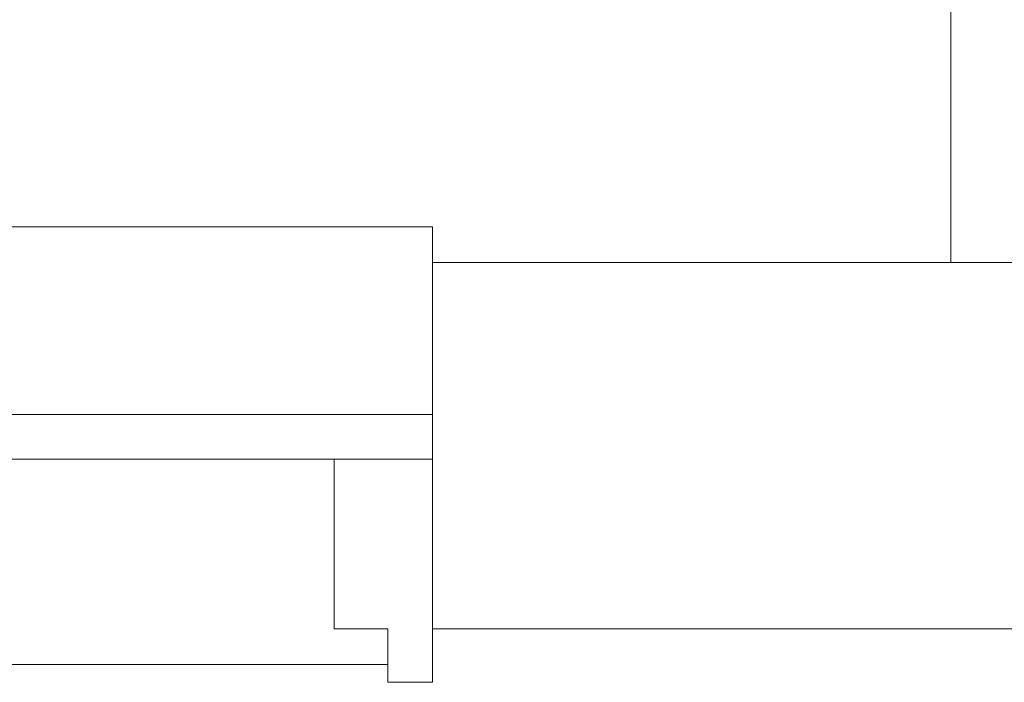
# Model space of a CAD drawing. Header units: millimetres. Extents: x -2274 to 12297, y -16157 to 26321.
# Tile 38 of 256: x -364 to -254, y -7127 to -7053. Entities that reach past the tile are written whole.
import ezdxf

# ---------------------------------------------------------------- set-up
doc = ezdxf.new("R2010")
doc.units = ezdxf.units.MM
doc.layers.add('-LI-WIDOK', color=2, linetype='Continuous')
doc.layers.add('PROJEKTOWANE', color=5, linetype='Continuous')
doc.layers.add('-ŚCIANY DZIAŁOWE', color=3, linetype='Continuous', lineweight=35)
doc.layers.add('-ŚCIANY NOŚNE', color=4, linetype='Continuous', lineweight=53)

msp = doc.modelspace()

# ---------------------------------------------------------------- linework, layer by layer
at = {"layer": '-LI-WIDOK', "color": 253, "lineweight": 13}
for p, q in [((-318, -7076), (-445, -7076)), ((-318, -7076), (-318, -7080)), ((-323, -7125), (-440, -7125))]:
    msp.add_line(p, q, dxfattribs=at)
at = {"layer": '-ŚCIANY DZIAŁOWE', "color": 253, "lineweight": 13}
for p, q in [((-260, -6771), (-260, -7080)), ((-329, -7121), (-329, -7102)), ((-323, -7121), (-329, -7121)), ((-323, -7127), (-323, -7121)), ((-318, -7121), (-318, -7127)), ((-318, -7127), (-323, -7127))]:
    msp.add_line(p, q, dxfattribs=at)
at = {"layer": '-ŚCIANY NOŚNE', "color": 253, "lineweight": 13}
for p, q in [((-318, -7121), (-318, -7080)), ((-318, -7080), (-248, -7080)), ((-318, -7121), (-248, -7121))]:
    msp.add_line(p, q, dxfattribs=at)
at = {"layer": 'PROJEKTOWANE', "color": 253, "lineweight": 13}
for p, q in [((-318, -7097), (-445, -7097)), ((-329, -7102), (-442, -7102)), ((-329, -7102), (-318, -7102))]:
    msp.add_line(p, q, dxfattribs=at)

doc.saveas('drawing.dxf')
